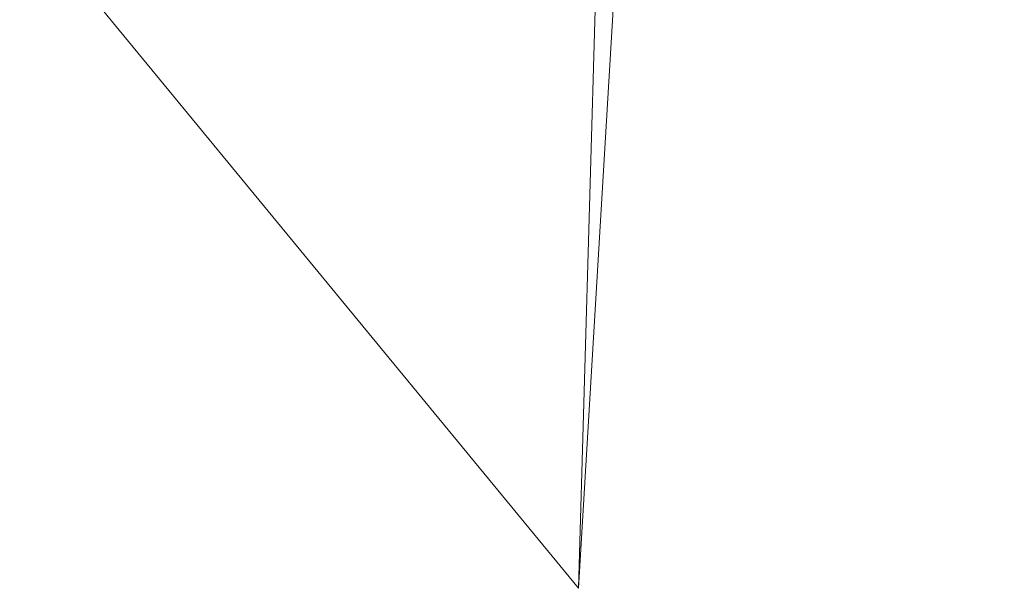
# Model space of a CAD drawing. Header units: millimetres. Extents: x -9578 to 17134, y -10337 to 13309.
# Tile 182 of 252: x 284.788 to 285.325, y 984.076 to 984.386. Entities that reach past the tile are written whole.
import ezdxf

# ---------------------------------------------------------------- set-up
doc = ezdxf.new("R2010")
doc.units = ezdxf.units.MM
doc.layers.add('Elan Blanks _ Feet', color=4, linetype='Continuous', lineweight=35)

msp = doc.modelspace()

# ---------------------------------------------------------------- meshes
at = {"layer": 'Elan Blanks _ Feet', "color": 6, "lineweight": 9}
mesh = msp.add_polyface(dxfattribs=at)
corners = [(283.97548, 985.43354, 18), (285.5705, 1000.6494, 18), (285.09287, 984.0759, 18), (285.52904, 991.34584, 18), (287.45825, 994.52783, 45), (287.24273, 994.28558, 18.75), (288.29777, 995.2044, 18.75), (286.44116, 992.76618, 45), (286.5432, 993.07396, 18.75), (286.275, 991.70085, 18.75), (286.46716, 990.31506, 18.75), (286.35926, 990.73364, 45), (287.2313, 988.89586, 45), (294.36305, 993.40569, 45), (288.85751, 987.67384, 45), (286.76519, 988.80959, 55.47559), (286.97605, 991.16974, 56.76491), (284.15577, 990.31613, 52.76044), (284.20621, 992.76891, 53.88286), (284.92686, 994.81502, 54.56165), (283.658, 995.5476, 52.99391), (287.74686, 993.18689, 57.34714), (286.29445, 994.02544, 56.01589), (289.26922, 992.30796, 58.54839), (290.02024, 989.41217, 59.07997), (290.84629, 991.39743, 59.61501), (289.10857, 994.86289, 56.76511), (292.15285, 993.10528, 59.08016), (286.05596, 990.38671, 18.375), (285.93794, 992.18743, 18.375), (285.66431, 992.76255, 18), (286.51801, 993.89624, 18.375), (285.79836, 989.94841, 18), (286.19326, 994.08374, 18), (287.07297, 995.20242, 18), (287.70785, 995.25301, 18.375), (286.85411, 988.76823, 18.375)]
mesh.append_faces([[corners[k] for k in face] for face in [(4, 5, 6), (7, 8, 4), (7, 9, 8), (10, 11, 12), (11, 10, 9), (11, 9, 7), (8, 5, 4), (15, 16, 17), (18, 19, 20), (16, 21, 22), (16, 23, 21), (18, 22, 19), (22, 18, 16), (23, 16, 24), (24, 25, 23), (16, 18, 17), (24, 16, 15), (26, 22, 21), (27, 26, 23), (26, 21, 23), (10, 28, 9), (9, 29, 8), (29, 30, 31), (28, 32, 3), (29, 3, 30), (31, 5, 8), (31, 33, 34), (5, 31, 35), (36, 28, 10), (28, 29, 9), (29, 31, 8), (30, 33, 31), (28, 3, 29), (31, 34, 35)]], dxfattribs={"color": 6})
mesh.append_faces([[corners[k] for k in face] for face in [(0, 1, 2)]], dxfattribs={"vtx0": -1, "vtx1": -1, "color": 6})
mesh.append_faces([[corners[k] for k in face] for face in [(2, 1, 3)]], dxfattribs={"vtx0": -1, "vtx1": -1, "vtx2": -1, "color": 6})
mesh.append_faces([[corners[k] for k in face] for face in [(13, 14, 12), (13, 12, 11), (13, 11, 7), (13, 7, 4)]], dxfattribs={"vtx0": -1, "vtx2": -1, "color": 6})

doc.saveas('drawing.dxf')
